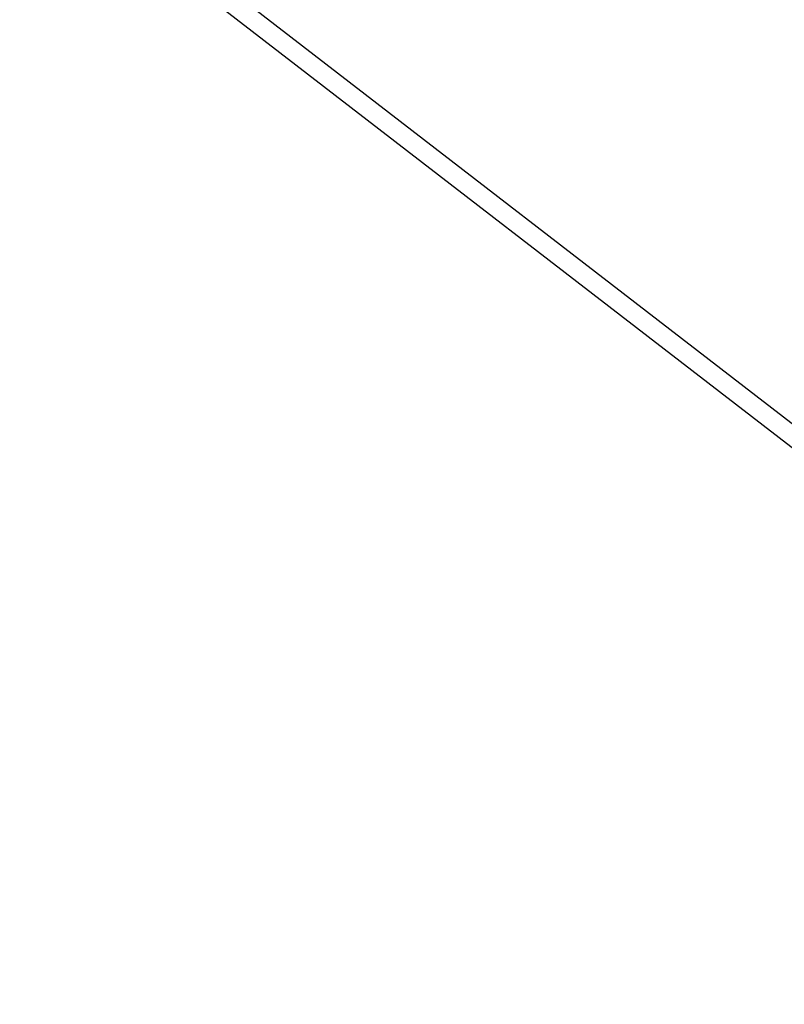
# Model space of a CAD drawing. Extents: x 448814 to 449970, y 436659 to 437685.
# Tile 2 of 18: x 448814 to 449014, y 437051 to 437309. Entities that reach past the tile are written whole.
import ezdxf

# ---------------------------------------------------------------- set-up
doc = ezdxf.new("R2010")
doc.units = 0
doc.header["$LTSCALE"] = 2
doc.header["$MEASUREMENT"] = 0
doc.linetypes.add('AUSGEZOGEN', pattern=[0])
doc.linetypes.add('STRICHPT-X3', pattern=[3, 1.5, -0.75, 0, -0.75])
doc.layers.get('0').update_dxf_attribs({"linetype": 'AUSGEZOGEN'})
for name, color, linetype in [('ACHSE', 250, 'STRICHPT-X3'), ('FBR', 8, 'CONTINUOUS'), ('Planeinteilung', 6, 'CONTINUOUS'), ('RAHMEN', 250, 'AUSGEZOGEN')]:
    doc.layers.add(name, color=color, linetype=linetype)

# ---------------------------------------------------------------- blocks, each defined once
blk = doc.blocks.new('1135420')
blk.add_line((0, 0), (1135, 0))
at = {"layer": 'RAHMEN'}
blk.add_line((25, 5), (950, 5), dxfattribs=at)

msp = doc.modelspace()

# ---------------------------------------------------------------- linework, layer by layer
at = {"layer": 'ACHSE'}
msp.add_lwpolyline([(448957.68, 437538.39, -0.000001), (448981.59, 437519.94, 0.000001), (449011.27, 437497.03, 0), (449049.14, 437467.8, 0), (449090.43, 437435.92, 0.000002), (449130.01, 437405.37, -0.000003), (449169.59, 437374.82, -0.000004), (449209.17, 437344.27, 0.000004), (449248.76, 437313.72), (449327.92, 437252.62), (449426.87, 437176.24), (449506.03, 437115.14), (449624.77, 437023.48), (449723.72, 436947.11, -0.000002), (449783.09, 436901.28, 0.000001), (449842.47, 436855.45, 0.000001), (449856.16, 436844.88, -0.000003)], format="xyb", dxfattribs=at)
at = {"layer": 'FBR'}
for points in [[(448958.91, 437539.97, -0.000001), (448982.81, 437521.52), (449012.49, 437498.61), (449035.23, 437481.06), (449050.36, 437469.38), (449091.65, 437437.51, 0.000002), (449131.24, 437406.96, -0.000003), (449170.82, 437376.41, -0.000004), (449210.4, 437345.85, 0.000004), (449249.98, 437315.3), (449329.14, 437254.2), (449428.09, 437177.82), (449507.25, 437116.72), (449574.42, 437064.88)], [(448965.93, 437529.5), (448980.36, 437518.36), (449010.05, 437495.44), (449032.79, 437477.89), (449047.91, 437466.22), (449089.21, 437434.34, 0.000002), (449128.79, 437403.79, -0.000003), (449168.37, 437373.24, -0.000004), (449207.95, 437342.69, 0.000004), (449247.53, 437312.14), (449326.69, 437251.03), (449425.65, 437174.66), (449504.81, 437113.55), (449571.98, 437061.71)]]:
    msp.add_lwpolyline(points, format="xyb", dxfattribs=at)

# ---------------------------------------------------------------- block references
at = {"layer": 'Planeinteilung', "linetype": 'Continuous', "rotation": 322.3369009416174}
msp.add_blockref('1135420', (448814.48, 437352.85), dxfattribs=at)

doc.saveas('drawing.dxf')
